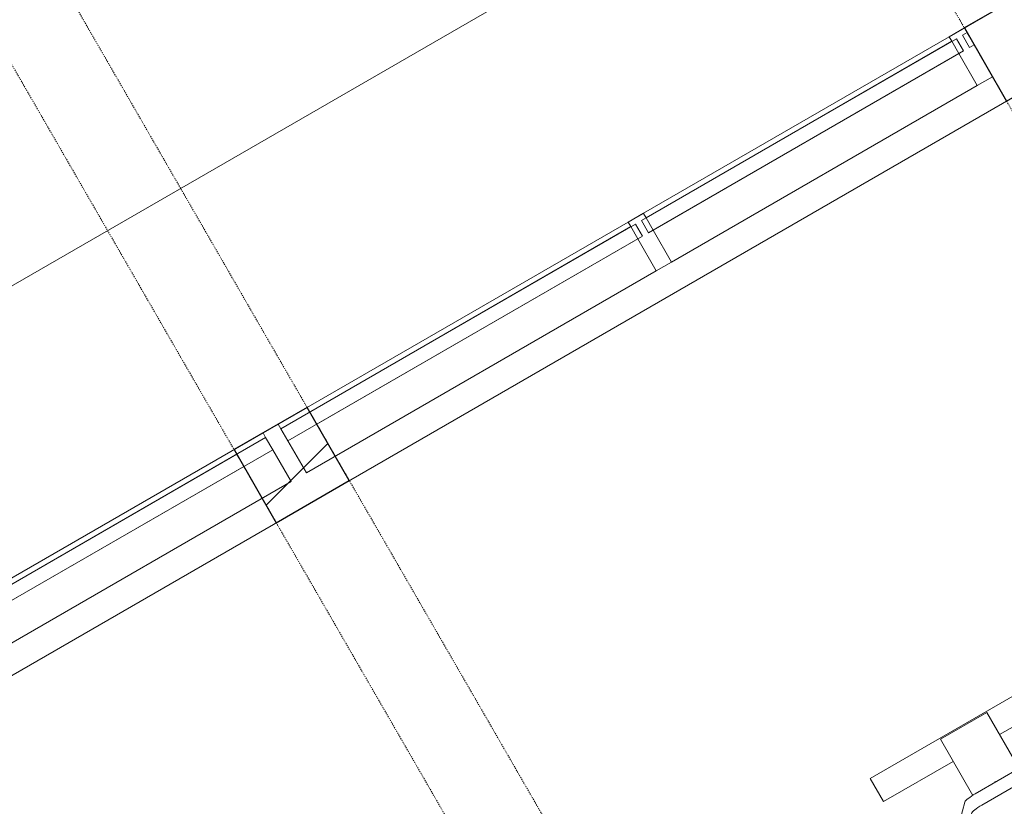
# Model space of a CAD drawing. Header units: centimetres. Extents: x 6036 to 22185, y 5782 to 11383.
# Tile 218 of 256: x 19452 to 19732, y 7652 to 7876. Entities that reach past the tile are written whole.
import ezdxf

# ---------------------------------------------------------------- set-up
doc = ezdxf.new("R2010")
doc.units = ezdxf.units.CM
doc.linetypes.add('Dash', pattern=[0.6, 0.3, -0.3])
for name, color, linetype, lineweight in [('A-COLS-HDLN', 52, 'Dash', 9), ('A-FLOR', 192, 'Continuous', 9), ('A-GLAZ-CURT', 52, 'Continuous', 9), ('A-GLAZ-CWMG', 51, 'Continuous', 9), ('I-FURN', 30, 'Continuous', 9), ('S-COLS', 52, 'Continuous', 9)]:
    doc.layers.add(name, color=color, linetype=linetype, lineweight=lineweight)

# ---------------------------------------------------------------- blocks, each defined once
blk = doc.blocks.new('Rectangular Mullion - B21_Zklipsem-5847674-7-02 ZestMeble')
at = {"layer": 'A-GLAZ-CWMG'}
for p, q in [((7177.39, 7820.65), (7264.43, 7870.9)), ((7178.14, 7819.35), (7265.18, 7869.6)), ((7265.18, 7869.6), (7264.43, 7870.9)), ((7267.18, 7866.13), (7265.18, 7869.6)), ((7267.18, 7866.13), (7180.14, 7815.88)), ((7272.43, 7857.04), (7267.18, 7866.13)), ((7185.39, 7806.79), (7272.43, 7857.04)), ((7177.39, 7820.65), (7178.14, 7819.35)), ((7178.14, 7819.35), (7180.14, 7815.88)), ((7180.14, 7815.88), (7185.39, 7806.79))]:
    blk.add_line(p, q, dxfattribs=at)
blk = doc.blocks.new('Rectangular Mullion - B21_Zklipsem-5846331-7-02 ZestMeble')
at = {"layer": 'A-GLAZ-CWMG'}
for p, q in [((6553.85, 7460.65), (6653.45, 7518.15)), ((6554.6, 7459.35), (6654.2, 7516.85)), ((6654.2, 7516.85), (6653.45, 7518.15)), ((6656.2, 7513.38), (6654.2, 7516.85)), ((6656.2, 7513.38), (6556.61, 7455.88)), ((6661.45, 7504.29), (6656.2, 7513.38)), ((6561.86, 7446.79), (6661.45, 7504.29)), ((6553.85, 7460.65), (6554.6, 7459.35)), ((6554.6, 7459.35), (6556.61, 7455.88)), ((6556.61, 7455.88), (6561.86, 7446.79))]:
    blk.add_line(p, q, dxfattribs=at)
blk = doc.blocks.new('GEMO_WregaCentrumParterDrewno - GEMO_WregaCentrumParterDrewno-5879637-7-02 ZestMeble')
at = {"layer": 'A-COLS-HDLN', "color": 254}
for p, q in [((-12, 168), (-12, -295.15)), ((12, -295.15), (12, 168))]:
    blk.add_line(p, q, dxfattribs=at)
blk = doc.blocks.new('COLU_SlupProstokatny - Slup_Drewniany_24x24_-V298-7-02 ZestMeble')
at = {"layer": 'S-COLS'}
h = blk.add_hatch(dxfattribs=at)
h.set_pattern_fill('FP_136', color=256, style=0, pattern_type=2)
h.set_pattern_definition([(285, (-3172.18, 10243.627), (46.00222, 12.32626), [])])
h.paths.add_polyline_path([(-12, 12), (-12, -12), (12, -12), (12, 12), (-5.15, 12)])
at = {"layer": 'S-COLS', "lineweight": 25}
for p, q in [((12, 12), (-12, 12)), ((-12, 12), (-12, -12)), ((12, -12), (12, 12)), ((-12, -12), (12, -12))]:
    blk.add_line(p, q, dxfattribs=at)
blk = doc.blocks.new('Rectangular Mullion - B21_Zklipsem-5846430-7-02 ZestMeble')
at = {"layer": 'A-GLAZ-CWMG'}
h = blk.add_hatch(dxfattribs=at)
h.set_pattern_fill('FP_203', color=256, style=0, pattern_type=2)
h.set_pattern_definition([(345, (-10231.627, 3182.678), (7.76457, 28.977775), [])])
h.paths.add_polyline_path([(-5, 14.5), (0, 14.5), (0, 4), (-1.5, 4), (-1.5, 0), (0, 0), (0, -1.5), (-5, -1.5), (-5, 0), (-3.5, 0), (-3.5, 4), (-5, 4), (-5, 7.16)])
at = {"layer": 'A-GLAZ-CWMG', "lineweight": 18}
for p, q in [((-5, 4), (-5, 14.5)), ((-5, 14.5), (0, 14.5)), ((-3.5, 4), (-5, 4)), ((-3.5, 0), (-3.5, 4)), ((0, 4), (-1.5, 4)), ((-1.5, 4), (-1.5, 0)), ((-5, -1.5), (-5, 0)), ((-5, 0), (-3.5, 0)), ((0, -1.5), (-5, -1.5)), ((-1.5, 0), (0, 0))]:
    blk.add_line(p, q, dxfattribs=at)
blk = doc.blocks.new('CUWP_ZestawSzklany - B21-OS_Szklo-2Szybowy-V309-7-02 ZestMeble')
at = {"layer": 'A-GLAZ-CURT'}
for p, q in [((48, 0), (-59, 0)), ((-59, 0), (-59, -4)), ((-59, -4), (48, -4))]:
    blk.add_line(p, q, dxfattribs=at)
blk = doc.blocks.new('CUWP_ZestawSzklany - B21-OS_Szklo-2Szybowy-5846527-7-02 ZestMeble')
at = {"layer": 'A-GLAZ-CURT'}
for p, q in [((59, 0), (-48, 0)), ((59, -4), (59, 0)), ((-48, -4), (59, -4))]:
    blk.add_line(p, q, dxfattribs=at)
blk = doc.blocks.new('CUWP_ZestawSzklany - B21-OS_Szklo-2Szybowy-5847676-7-02 ZestMeble')
at = {"layer": 'A-GLAZ-CURT'}
for p, q in [((51.75, 0), (-51.75, 0)), ((-51.75, 0), (-51.75, -4)), ((51.75, -4), (51.75, 0)), ((-51.75, -4), (51.75, -4))]:
    blk.add_line(p, q, dxfattribs=at)
blk = doc.blocks.new('Rectangular Mullion - B21_Zklipsem-V313-7-02 ZestMeble')
at = {"layer": 'A-GLAZ-CWMG'}
h = blk.add_hatch(dxfattribs=at)
h.set_pattern_fill('FP_208', color=256, style=0, pattern_type=2)
h.set_pattern_definition([(345, (-10123.627, 3182.678), (7.76457, 28.977775), [])])
h.paths.add_polyline_path([(-2.5, 14.5), (2.5, 14.5), (2.5, 4), (1, 4), (1, 0), (2.5, 0), (2.5, -1.5), (-2.5, -1.5), (-2.5, 0), (-1, 0), (-1, 4), (-2.5, 4), (-2.5, 7.55)])
at = {"layer": 'A-GLAZ-CWMG', "lineweight": 18}
for p, q in [((-2.5, 4), (-2.5, 14.5)), ((-2.5, 14.5), (2.5, 14.5)), ((2.5, 14.5), (2.5, 4)), ((-1, 4), (-2.5, 4)), ((-1, 0), (-1, 4)), ((2.5, 4), (1, 4)), ((1, 4), (1, 0)), ((-2.5, -1.5), (-2.5, 0)), ((-2.5, 0), (-1, 0)), ((2.5, -1.5), (-2.5, -1.5)), ((1, 0), (2.5, 0)), ((2.5, 0), (2.5, -1.5))]:
    blk.add_line(p, q, dxfattribs=at)
blk = doc.blocks.new('Exercise Bike - Exercise Bike-6190336-7-02 ZestMeble')
at = {"layer": 'I-FURN'}
for p, q in [((60.96, 142.58), (0, 142.58)), ((0, 142.58), (0, 134.96)), ((22.86, 123.82), (22.86, 142.24)), ((38.1, 142.24), (22.86, 142.24)), ((38.1, 142.24), (38.1, 123.86)), ((60.96, 134.96), (60.96, 142.58)), ((0, 134.96), (22.86, 134.96)), ((38.1, 134.96), (60.96, 134.96)), ((23.73, 123.86), (38.76, 123.86)), ((14.05, 117.35), (19.98, 123.29)), ((42.51, 123.29), (48.33, 117.35)), ((19.98, 119.54), (14.05, 113.6)), ((38.76, 120.11), (23.73, 120.11)), ((48.33, 113.6), (42.51, 119.54)), ((13.99, 117.23), (13.99, 113.48)), ((48.39, 113.48), (48.39, 117.23)), ((17.8, 112.79), (44.58, 112.79)), ((22.86, 103.75), (22.86, 112.79)), ((30.22, 112.37), (29.2, 112.57)), ((31.23, 112.57), (30.22, 112.37)), ((38.1, 112.79), (38.1, 103.74)), ((27.68, 107.37), (27.68, 104.46)), ((27.68, 107.37), (27.74, 107.24)), ((32.69, 107.24), (32.75, 107.37)), ((32.76, 104.49), (32.76, 107.37)), ((15.07, 78.25), (24.06, 73.52)), ((36.86, 73.52), (45.85, 78.25)), ((22.86, 69.51), (22.86, 74.15)), ((38.1, 74.17), (38.1, 69.51)), ((38.1, 69.51), (22.86, 69.51)), ((22.86, 69.29), (22.86, 54.7)), ((25.4, 56.62), (25.4, 69.51)), ((35.56, 69.51), (35.56, 56.62)), ((38.1, 54.7), (38.1, 69.29)), ((25.4, 56.62), (35.56, 56.62)), ((22.86, 54.7), (22.86, 48.57)), ((38.1, 54.7), (22.86, 54.7)), ((38.1, 48.57), (38.1, 54.7)), ((22.86, 48.57), (22.86, 36.38)), ((38.1, 48.57), (22.86, 48.57)), ((38.1, 36.38), (38.1, 48.57)), ((10.84, 33.78), (4.49, 24.77)), ((22.86, 36.38), (22.86, 17.42)), ((38.1, 36.38), (22.86, 36.38)), ((38.1, 17.42), (38.1, 36.38)), ((56.47, 24.77), (50.12, 33.78)), ((8.23, 22.13), (14.58, 31.14)), ((46.38, 31.14), (52.73, 22.13)), ((26.31, 26.21), (26.31, 17.62)), ((33.93, 17.48), (33.93, 26.21)), ((15.06, 23.44), (9.13, 23.44)), ((15.06, 23.44), (15.06, 21.65)), ((45.72, 21.65), (45.72, 23.44)), ((45.72, 23.44), (51.86, 23.44)), ((15.06, 21.65), (7.46, 21.65)), ((15.06, 21.65), (15.06, 15.7)), ((17.78, 20.58), (15.24, 20.58)), ((17.78, 20.58), (15.24, 20.58)), ((15.24, 20.58), (15.24, 20.33)), ((15.24, 20.58), (15.24, 18.68)), ((22.86, 21.35), (17.78, 21.35)), ((17.78, 21.35), (17.78, 18.81)), ((43.18, 21.35), (38.1, 21.35)), ((43.18, 20.37), (43.18, 21.35)), ((45.72, 20.58), (43.18, 20.58)), ((45.72, 20.58), (43.18, 20.58)), ((43.18, 20.58), (43.18, 18.68)), ((45.72, 15.7), (45.72, 21.65)), ((45.72, 21.65), (53.5, 21.65)), ((2.73, 19.35), (2.73, 16.47)), ((7.3, 16.47), (7.3, 19.35)), ((15.24, 18.68), (15.24, 16.77)), ((15.24, 17.03), (15.24, 16.77)), ((17.78, 18.81), (17.78, 17.71)), ((43.18, 17.48), (17.78, 17.48)), ((17.78, 17.48), (17.78, 13.33)), ((43.18, 18.68), (43.18, 17.73)), ((43.18, 13.33), (43.18, 17.48)), ((53.66, 19.35), (53.66, 16.47)), ((58.23, 16.47), (58.23, 19.35)), ((15.06, 15.7), (7.08, 15.7)), ((50.38, 14.2), (10.58, 14.2)), ((15.06, 15.7), (15.06, 14.17)), ((15.24, 16.77), (17.78, 16.77)), ((15.24, 16.77), (17.78, 16.77)), ((43.18, 16.77), (45.72, 16.77)), ((43.18, 16.77), (45.72, 16.77)), ((45.72, 14.15), (45.72, 15.7)), ((45.72, 15.7), (53.99, 15.7)), ((10.58, 13.92), (8.99, 13.92)), ((17.78, 13.08), (17.78, -8.47)), ((26.31, 13.69), (26.31, 13.15)), ((33.93, 13.15), (33.93, 13.69)), ((43.18, -8.47), (43.18, 13.03)), ((50.38, 13.92), (50.97, 13.92)), ((51.47, 13.92), (52.42, 13.92)), ((53.04, 13.92), (53.63, 13.92)), ((54.27, 13.92), (54.7, 13.92)), ((10.58, 9.63), (17.78, 9.63)), ((43.18, 9.63), (50.38, 9.63)), ((17.78, 7.62), (0, 7.62)), ((0, 7.62), (0, 0)), ((60.96, 7.62), (43.18, 7.62)), ((60.96, 0), (60.96, 7.62)), ((0, 0), (17.78, 0)), ((43.18, 0), (60.96, 0)), ((17.78, -10.55), (17.78, -8.47)), ((43.18, -8.47), (43.18, -10.55))]:
    blk.add_line(p, q, dxfattribs=at)
at = {"layer": 'I-FURN', "flags": 128}
for points in [[(27.68, 107.37), (27.68, 107.87), (27.68, 108.36), (27.68, 108.84), (27.68, 109.31), (27.68, 109.77), (27.68, 110.22), (27.68, 110.65), (27.68, 111.08), (27.68, 111.49), (27.68, 111.88), (27.68, 112.26), (27.68, 112.63)], [(32.76, 112.8), (32.76, 112.44), (32.76, 112.07), (32.76, 111.68), (32.76, 111.27), (32.76, 110.86), (32.76, 110.43), (32.76, 109.99), (32.76, 109.53), (32.76, 109.07), (32.76, 108.59), (32.76, 108.11), (32.76, 107.62), (32.76, 107.37)], [(4.49, 24.77), (4.24, 24.4), (4.01, 24.02), (3.79, 23.63), (3.6, 23.23), (3.42, 22.82), (3.26, 22.41), (3.12, 21.99), (3.01, 21.57), (2.91, 21.14), (2.83, 20.7), (2.78, 20.27), (2.74, 19.83), (2.73, 19.39), (2.73, 19.35)], [(58.23, 19.35), (58.22, 19.79), (58.19, 20.23), (58.13, 20.66), (58.06, 21.1), (57.96, 21.53), (57.85, 21.95), (57.71, 22.37), (57.55, 22.79), (57.38, 23.19), (57.18, 23.59), (56.97, 23.98), (56.74, 24.36), (56.49, 24.73), (56.47, 24.77)], [(7.3, 19.35), (7.31, 19.57), (7.32, 19.78), (7.35, 20), (7.39, 20.21), (7.44, 20.43), (7.49, 20.64), (7.56, 20.86), (7.64, 21.07), (7.74, 21.28), (7.84, 21.49), (7.95, 21.7), (8.08, 21.91), (8.21, 22.11), (8.23, 22.13)], [(52.73, 22.13), (52.87, 21.93), (53, 21.72), (53.11, 21.51), (53.22, 21.3), (53.31, 21.09), (53.39, 20.88), (53.46, 20.66), (53.52, 20.45), (53.57, 20.23), (53.61, 20.02), (53.63, 19.8), (53.65, 19.58), (53.66, 19.37), (53.66, 19.35)], [(2.73, 16.47), (2.74, 16.18), (2.76, 15.89), (2.79, 15.59), (2.84, 15.31), (2.91, 15.02), (2.99, 14.74), (3.08, 14.46), (3.18, 14.18), (3.3, 13.91), (3.42, 13.65), (3.56, 13.39), (3.72, 13.14), (3.88, 12.9), (4.05, 12.66), (4.23, 12.43), (4.43, 12.21), (4.63, 12), (4.84, 11.8), (5.06, 11.6), (5.28, 11.41), (5.51, 11.24), (5.75, 11.07), (6, 10.91), (6.25, 10.75), (6.51, 10.61), (6.78, 10.48), (7.04, 10.36), (7.32, 10.24), (7.59, 10.14), (7.87, 10.04), (8.16, 9.96), (8.44, 9.88), (8.73, 9.82), (9.02, 9.76), (9.32, 9.72), (9.61, 9.68), (9.91, 9.65), (10.21, 9.63), (10.5, 9.63), (10.58, 9.63)], [(10.58, 14.2), (10.44, 14.2), (10.29, 14.21), (10.14, 14.22), (10, 14.24), (9.85, 14.26), (9.71, 14.29), (9.57, 14.32), (9.43, 14.35), (9.3, 14.39), (9.16, 14.43), (9.04, 14.48), (8.91, 14.53), (8.79, 14.59), (8.67, 14.64), (8.56, 14.7), (8.45, 14.77), (8.35, 14.83), (8.25, 14.9), (8.15, 14.97), (8.06, 15.04), (7.98, 15.12), (7.9, 15.19), (7.83, 15.27), (7.76, 15.34), (7.7, 15.42), (7.64, 15.5), (7.59, 15.57), (7.54, 15.65), (7.5, 15.73), (7.46, 15.8), (7.43, 15.88), (7.4, 15.95), (7.37, 16.02), (7.35, 16.1), (7.33, 16.17), (7.32, 16.24), (7.31, 16.31), (7.31, 16.38), (7.3, 16.45), (7.3, 16.47)], [(53.66, 16.47), (53.66, 16.4), (53.65, 16.33), (53.64, 16.26), (53.63, 16.19), (53.61, 16.12), (53.59, 16.04), (53.57, 15.97), (53.54, 15.9), (53.51, 15.82), (53.47, 15.75), (53.43, 15.67), (53.39, 15.59), (53.33, 15.52), (53.28, 15.44), (53.22, 15.36), (53.15, 15.29), (53.08, 15.21), (53, 15.14), (52.92, 15.06), (52.83, 14.99), (52.74, 14.92), (52.64, 14.85), (52.54, 14.78), (52.43, 14.72), (52.32, 14.66), (52.2, 14.6), (52.08, 14.55), (51.96, 14.49), (51.83, 14.45), (51.7, 14.4), (51.57, 14.36), (51.43, 14.32), (51.29, 14.29), (51.15, 14.27), (51, 14.24), (50.86, 14.22), (50.71, 14.21), (50.56, 14.2), (50.42, 14.2), (50.38, 14.2)], [(50.38, 9.63), (50.67, 9.63), (50.97, 9.65), (51.27, 9.67), (51.56, 9.71), (51.86, 9.75), (52.15, 9.8), (52.44, 9.87), (52.73, 9.94), (53.01, 10.02), (53.29, 10.11), (53.57, 10.21), (53.84, 10.33), (54.11, 10.45), (54.38, 10.58), (54.64, 10.72), (54.89, 10.86), (55.14, 11.02), (55.38, 11.19), (55.62, 11.36), (55.84, 11.55), (56.06, 11.74), (56.28, 11.94), (56.48, 12.15), (56.67, 12.37), (56.86, 12.6), (57.04, 12.83), (57.2, 13.08), (57.36, 13.32), (57.5, 13.58), (57.63, 13.84), (57.75, 14.11), (57.86, 14.38), (57.95, 14.66), (58.03, 14.94), (58.1, 15.23), (58.15, 15.52), (58.19, 15.81), (58.22, 16.1), (58.23, 16.39), (58.23, 16.47)], [(26.31, 8.66), (26.31, 8.59), (26.31, 8.54)], [(33.93, 8.52), (33.93, 8.57), (33.93, 8.63)]]:
    blk.add_lwpolyline(points, dxfattribs=at)
at = {"layer": 'I-FURN'}
for centre, radius, start, end in [((29.7, 74.14), 30.48, 88.5714, 115.4161), ((31.22, 74.14), 30.48, 64.5839, 91.4286), ((24.61, 89.38), 14.66, 123.0452, 229.3847), ((36.3, 89.38), 14.66, 310.6153, 56.9548), ((30.46, 84.95), 13.11, 240.7659, 299.2341)]:
    blk.add_arc(centre, radius, start, end, dxfattribs=at)
for centre, major_axis, ratio, start_param, end_param in [((23.73, 123.17), (3.81, 0), 0.179975, 1.570796, 2.9639), ((30.22, 121.48), (-2.54, 0), 0.983671, 4.712389, 4.755151), ((30.22, 121.48), (2.54, 0), 0.983671, 1.343524, 1.570796), ((38.76, 123.17), (-3.81, 0), 0.179975, 3.316126, 4.712389), ((23.73, 119.42), (-3.81, 0), 0.179975, 4.712389, 6.105492), ((38.76, 119.42), (3.81, 0), 0.179975, 0.174533, 1.570796), ((17.8, 113.48), (3.81, 0), 0.179975, 2.9639, 4.712389), ((44.58, 113.48), (3.81, 0), 0.179975, 4.712389, 6.457718), ((12.71, 32.46), (-1.87, 1.32), 0.496732, 3.47836, 6.619953), ((48.25, 32.46), (1.87, 1.32), 0.496732, 5.946418, 9.088011), ((12.71, 32.46), (-1.87, 1.32), 0.496732, 0.336767, 3.47836), ((48.25, 32.46), (1.87, 1.32), 0.496732, 2.804825, 5.946418), ((30.48, -4.7), (13.47, 0), 0.839284, 3.482022, 5.942756), ((30.48, -6.77), (13.47, 0), 0.839284, 3.482022, 5.942756)]:
    blk.add_ellipse(centre, major_axis=major_axis, ratio=ratio, start_param=start_param, end_param=end_param, dxfattribs=at)
for points in [[(30.22, 112.36), (29.91, 112.37), (29.62, 112.42), (29.35, 112.51)], [(31.09, 112.51), (30.95, 112.46), (30.67, 112.39), (30.37, 112.37), (30.22, 112.36)], [(29.35, 106.81), (29.48, 106.8), (29.76, 106.78), (30.06, 106.78), (30.22, 106.78)], [(30.22, 106.78), (30.53, 106.78), (30.81, 106.79), (31.09, 106.81)]]:
    blk.add_open_spline(points, degree=3, dxfattribs=at)
for points, knots in [([(27.68, 107.37), (27.68, 107.36), (27.68, 107.33), (27.72, 107.26), (27.82, 107.17), (27.94, 107.11), (28.02, 107.08)], [-0.5003051, -0.5003051, -0.5003051, -0.5003051, -0.4791667, -0.4444444, -0.3888889, -0.3333333, -0.3333333, -0.3333333, -0.3333333]), ([(28.58, 106.92), (28.69, 106.9), (28.89, 106.86), (29.11, 106.84), (29.2, 106.83)], [-0.22222222, -0.22222222, -0.22222222, -0.22222222, -0.16666667, -0.13126092, -0.13126092, -0.13126092, -0.13126092]), ([(31.24, 106.83), (31.26, 106.83), (31.44, 106.85), (31.65, 106.88), (31.82, 106.91), (31.85, 106.92)], [-0.86869238, -0.86869238, -0.86869238, -0.86869238, -0.86111111, -0.79166667, -0.77777778, -0.77777778, -0.77777778, -0.77777778]), ([(32.42, 107.08), (32.44, 107.08), (32.54, 107.13), (32.69, 107.22), (32.75, 107.31), (32.76, 107.37), (32.76, 107.37)], [-0.6666667, -0.6666667, -0.6666667, -0.6666667, -0.6527778, -0.5833333, -0.5138889, -0.4996103, -0.4996103, -0.4996103, -0.4996103])]:
    blk.add_open_spline(points, degree=3, knots=knots, dxfattribs=at)
blk = doc.blocks.new('COLU_SlupProstokatny - Slup_Drewniany_24x24_-V434-7-02 ZestMeble')
at = {"layer": 'S-COLS'}
h = blk.add_hatch(dxfattribs=at)
h.set_pattern_fill('FP_182', color=256, style=0, pattern_type=2)
h.set_pattern_definition([(285, (-3172.18, 10003.627), (46.00222, 12.32626), [])])
h.paths.add_polyline_path([(-12, 12), (-12, -12), (12, -12), (12, 12), (-2.05, 12)])
at = {"layer": 'S-COLS', "lineweight": 25}
for p, q in [((12, 12), (-12, 12)), ((-12, 12), (-12, -12)), ((12, -12), (12, 12)), ((-12, -12), (12, -12))]:
    blk.add_line(p, q, dxfattribs=at)

msp = doc.modelspace()

# ---------------------------------------------------------------- linework, layer by layer
at = {"layer": 'A-FLOR'}
for p, q in [((18043.09, 6987.75), (20042.62, 8142.17)), ((19716.75, 7870.9), (19731.79, 7879.58)), ((19743.79, 7858.79), (17259.71, 6424.61)), ((19625.38, 7818.15), (19629.71, 7820.65)), ((19521.46, 7758.15), (19525.79, 7760.65))]:
    msp.add_line(p, q, dxfattribs=at)

# ---------------------------------------------------------------- block references
at = {"layer": 'A-COLS-HDLN', "color": 254, "rotation": 29.99999999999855}
for p in [(19743.47, 7858.61), (19535.62, 7738.61), (19327.78, 7618.61)]:
    msp.add_blockref('GEMO_WregaCentrumParterDrewno - GEMO_WregaCentrumParterDrewno-5879637-7-02 ZestMeble', p, dxfattribs=at)
at = {"layer": 'A-GLAZ-CURT', "rotation": 29.99999999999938}
for name, p in [('CUWP_ZestawSzklany - B21-OS_Szklo-2Szybowy-5847676-7-02 ZestMeble', (19673.98, 7844.47)), ('CUWP_ZestawSzklany - B21-OS_Szklo-2Szybowy-5846527-7-02 ZestMeble', (19576.34, 7788.09)), ('CUWP_ZestawSzklany - B21-OS_Szklo-2Szybowy-V309-7-02 ZestMeble', (19472.41, 7728.09))]:
    msp.add_blockref(name, p, dxfattribs=at)
at = {"layer": 'A-GLAZ-CWMG', "extrusion": (0, 0, -1), "rotation": 150.0000000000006}
for name, p in [('Rectangular Mullion - B21_Zklipsem-5846430-7-02 ZestMeble', (-19721.83, 7872.09)), ('Rectangular Mullion - B21_Zklipsem-V313-7-02 ZestMeble', (-19628.3, 7818.09))]:
    msp.add_blockref(name, p, dxfattribs=at)
at = {"layer": 'A-GLAZ-CWMG'}
for name, p in [('Rectangular Mullion - B21_Zklipsem-5847674-7-02 ZestMeble', (12452.32, 0)), ('Rectangular Mullion - B21_Zklipsem-5846331-7-02 ZestMeble', (12971.93, 300)), ('Rectangular Mullion - B21_Zklipsem-5846331-7-02 ZestMeble', (12868.01, 240))]:
    msp.add_blockref(name, p, dxfattribs=at)
at = {"layer": 'I-FURN', "rotation": 29.9999999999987}
msp.add_blockref('Exercise Bike - Exercise Bike-6190336-7-02 ZestMeble', (19765.56, 7536.36), dxfattribs=at)
at = {"layer": 'S-COLS', "rotation": 119.9999999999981}
for name, p in [('COLU_SlupProstokatny - Slup_Drewniany_24x24_-V298-7-02 ZestMeble', (19737.47, 7869)), ('COLU_SlupProstokatny - Slup_Drewniany_24x24_-V434-7-02 ZestMeble', (19529.62, 7749))]:
    msp.add_blockref(name, p, dxfattribs=at)

doc.saveas('drawing.dxf')
